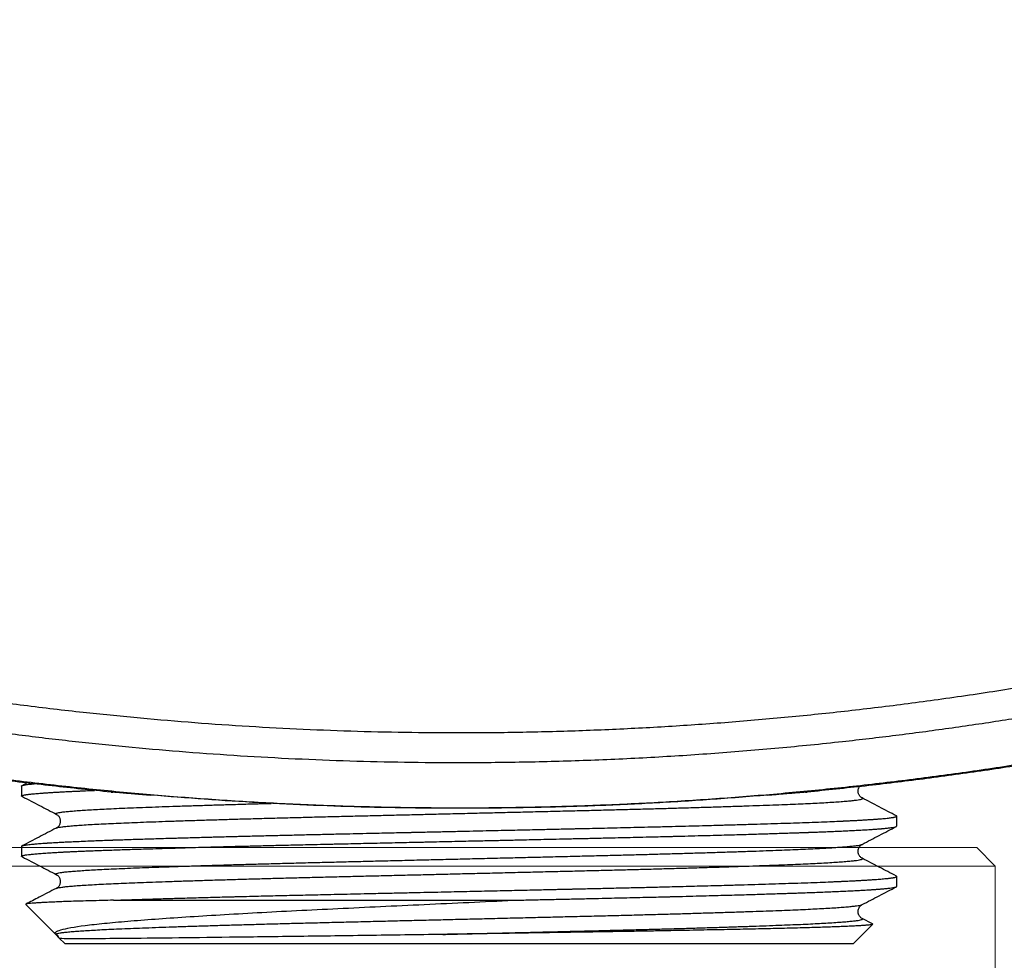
# Model space of a CAD drawing. Header units: millimetres. Extents: x -848 to 77789, y -17557 to 12238.
# Tile 13 of 79: x 71341 to 71474, y -12525 to -12398. Entities that reach past the tile are written whole.
import ezdxf
from ezdxf import colors
from ezdxf.entities.mleader import LeaderData, LeaderLine
from ezdxf.math import Vec2, Vec3

# ---------------------------------------------------------------- set-up
doc = ezdxf.new("R2010")
doc.units = ezdxf.units.MM
doc.layers.add('RR_IWK_opisy_piony', color=7, linetype='Continuous', lineweight=13)
doc.styles.add('Garamond', font='GARA.TTF')

# ---------------------------------------------------------------- blocks, each defined once
blk = doc.blocks.new('A$C661458EC')
at = {"color": 7, "linetype": 'Continuous', "lineweight": 25}
for p, q in [((-1.3636, -10.4995), (-1.3636, -10.5294)), ((-1.3465, -10.49), (-1.3625, -10.4984)), ((-1.0948, -10.5168), (-1.0948, -10.5177)), ((-1.0928, -10.5169), (-1.0948, -10.5168)), ((-0.9753, -10.526), (-0.9753, -10.5267)), ((0.9959, -10.5168), (0.9975, -10.5168)), ((0.9975, -10.5177), (0.9975, -10.5168)), ((1.1623, -10.5354), (1.1623, -10.5354)), ((1.2664, -10.6199), (1.2664, -10.59)), ((-1.2596, -10.6259), (-1.258, -10.6253)), ((-1.3636, -10.6805), (-1.3636, -10.7104)), ((1.1623, -10.6746), (1.1624, -10.6745)), ((1.1623, -10.7164), (1.1623, -10.7164)), ((1.2664, -10.8009), (1.2664, -10.771)), ((-1.2596, -10.8069), (-1.258, -10.8063)), ((-1.351, -10.8552), (-1.2617, -10.9445)), ((-1.0871, -10.8425), (0.1147, -10.8425)), ((1.1623, -10.8556), (1.1624, -10.8555)), ((1.1364, -10.9725), (1.1943, -10.9146)), ((1.1623, -10.8974), (1.1623, -10.8974)), ((1.1939, -10.9137), (1.1626, -10.8974)), ((-1.2617, -10.9445), (-1.2611, -10.9448)), ((-1.2502, -10.956), (-1.2617, -10.9445)), ((-1.2502, -10.956), (-1.2336, -10.9725)), ((-1.2336, -10.9725), (1.1364, -10.9725))]:
    blk.add_line(p, q, dxfattribs=at)
blk.add_arc((-1.2726, -10.967), 0.025, 26.0734, 62.5, dxfattribs=at)
for points, knots in [([(-2.6203, -10.0209), (-2.5607, -10.0354), (-2.4416, -10.0642), (-2.2625, -10.1037), (-2.0834, -10.1403), (-1.9045, -10.1738), (-1.7256, -10.2042), (-1.5468, -10.2315), (-1.368, -10.2557), (-1.1946, -10.2763), (-1.0264, -10.2934), (-0.8635, -10.3075), (-0.7004, -10.319), (-0.5374, -10.328), (-0.3744, -10.3344), (-0.2114, -10.3382), (-0.0429, -10.3395), (0.1313, -10.338), (0.3111, -10.3333), (0.4909, -10.3255), (0.6708, -10.3146), (0.8507, -10.3006), (1.0307, -10.2834), (1.2107, -10.2632), (1.3936, -10.2394), (1.5794, -10.212), (1.7681, -10.1807), (1.9569, -10.146), (2.1457, -10.1079), (2.3346, -10.0665), (2.4602, -10.0362), (2.5231, -10.0209)], [0, 0, 0, 0, 0.035448, 0.070751, 0.105918, 0.140959, 0.175883, 0.210699, 0.245419, 0.280051, 0.311518, 0.343026, 0.374488, 0.405912, 0.437304, 0.468673, 0.500027, 0.534619, 0.569231, 0.603871, 0.638552, 0.673282, 0.708073, 0.742934, 0.777877, 0.814581, 0.851396, 0.888335, 0.925407, 0.962625, 1, 1, 1, 1]), ([(2.5461, -10.1093), (2.4928, -10.1223), (2.3863, -10.1481), (2.2258, -10.1839), (2.065, -10.2175), (1.9037, -10.2487), (1.7431, -10.2773), (1.583, -10.3034), (1.4234, -10.327), (1.2635, -10.3482), (1.093, -10.3682), (0.9118, -10.3864), (0.7199, -10.4022), (0.5279, -10.4146), (0.3357, -10.4234), (0.1436, -10.4286), (-0.0392, -10.4303), (-0.2128, -10.429), (-0.3771, -10.4251), (-0.5413, -10.4187), (-0.7056, -10.4097), (-0.8687, -10.3982), (-1.0308, -10.3842), (-1.1916, -10.368), (-1.3521, -10.3493), (-1.5224, -10.3268), (-1.7023, -10.3001), (-1.8917, -10.2686), (-2.0805, -10.2338), (-2.2687, -10.1956), (-2.4565, -10.1545), (-2.5811, -10.1244), (-2.6434, -10.1093)], [0, 0, 0, 0, 0.031391, 0.062756, 0.094099, 0.125427, 0.156746, 0.187505, 0.218267, 0.249041, 0.279832, 0.316527, 0.353263, 0.389989, 0.426674, 0.463331, 0.499973, 0.531312, 0.562657, 0.594014, 0.62539, 0.656787, 0.687633, 0.718477, 0.749305, 0.780107, 0.81675, 0.853377, 0.890002, 0.926639, 0.963301, 1, 1, 1, 1]), ([(-1.0948, -10.5177), (-1.1539, -10.5117), (-1.2721, -10.4997), (-1.4493, -10.478), (-1.6265, -10.4536), (-1.8037, -10.4263), (-1.9799, -10.3962), (-2.1551, -10.3635), (-2.3292, -10.3281), (-2.5034, -10.2902), (-2.6192, -10.2626), (-2.6773, -10.2487)], [0, 0, 0, 0, 0.110862, 0.221946, 0.333279, 0.44489, 0.556809, 0.667055, 0.777652, 0.888625, 1, 1, 1, 1]), ([(2.5794, -10.2462), (2.5179, -10.2608), (2.395, -10.2901), (2.2102, -10.3301), (2.0255, -10.3672), (1.8408, -10.401), (1.6573, -10.4315), (1.4748, -10.4588), (1.2935, -10.4829), (1.1122, -10.5039), (0.9296, -10.522), (0.7459, -10.537), (0.5609, -10.5491), (0.3759, -10.5579), (0.191, -10.5636), (0.006, -10.5661), (-0.1789, -10.5655), (-0.3639, -10.5617), (-0.5489, -10.5547), (-0.7338, -10.5445), (-0.9188, -10.5312), (-1.1038, -10.5147), (-1.2888, -10.4951), (-1.4738, -10.4722), (-1.6537, -10.447), (-1.8285, -10.4195), (-1.9981, -10.3903), (-2.1678, -10.3583), (-2.3375, -10.3237), (-2.5072, -10.2866), (-2.6201, -10.2597), (-2.6766, -10.2462)], [0, 0, 0, 0, 0.035755, 0.071373, 0.106865, 0.142239, 0.177507, 0.21205, 0.246511, 0.280897, 0.315219, 0.350187, 0.385108, 0.419995, 0.454857, 0.489705, 0.52455, 0.559402, 0.594273, 0.629173, 0.664112, 0.699101, 0.73415, 0.769271, 0.804473, 0.836822, 0.869256, 0.901784, 0.934411, 0.967148, 1, 1, 1, 1]), ([(2.58, -10.2487), (2.5209, -10.2628), (2.403, -10.2909), (2.2256, -10.3295), (2.0483, -10.3654), (1.871, -10.3983), (1.6948, -10.4282), (1.5197, -10.455), (1.3457, -10.4788), (1.1717, -10.5), (1.0555, -10.5118), (0.9975, -10.5177)], [0, 0, 0, 0, 0.113398, 0.226379, 0.33897, 0.4512, 0.563095, 0.672695, 0.782028, 0.89112, 1, 1, 1, 1]), ([(-1.3636, -10.4995), (-1.3636, -10.4995), (-1.3636, -10.4994), (-1.3636, -10.4993), (-1.3635, -10.4992), (-1.3633, -10.4988), (-1.3625, -10.4983), (-1.3607, -10.4976), (-1.3579, -10.4969), (-1.3539, -10.4961), (-1.3488, -10.4952), (-1.3421, -10.4943), (-1.3344, -10.4935), (-1.3282, -10.4929), (-1.3253, -10.4926)], [0, 0, 0, 0, 0.0104775, 0.0333223, 0.0569723, 0.0814275, 0.1753389, 0.2795201, 0.393971, 0.504838, 0.6238919, 0.7511325, 0.8865597, 1, 1, 1, 1]), ([(1.1626, -10.5354), (1.1613, -10.5346), (1.1589, -10.5331), (1.1559, -10.5301), (1.1535, -10.5266), (1.1519, -10.5232), (1.151, -10.5203), (1.1504, -10.5169), (1.1503, -10.5136), (1.1508, -10.5095), (1.152, -10.5051), (1.1536, -10.5025), (1.1544, -10.5013)], [0, 0, 0, 0, 0.153265, 0.295044, 0.411672, 0.502923, 0.568729, 0.617877, 0.685156, 0.7744, 0.885406, 1, 1, 1, 1]), ([(-1.3607, -10.5313), (-1.3608, -10.5313), (-1.3618, -10.531), (-1.3628, -10.5305), (-1.3635, -10.5299), (-1.3637, -10.5294), (-1.3635, -10.529), (-1.3629, -10.5285), (-1.3618, -10.5279), (-1.3602, -10.5274), (-1.3579, -10.5268), (-1.355, -10.5262), (-1.3525, -10.5257), (-1.351, -10.5255), (-1.3505, -10.5254), (-1.35, -10.5253), (-1.3495, -10.5253), (-1.349, -10.5252), (-1.3479, -10.525), (-1.3462, -10.5248), (-1.3434, -10.5244), (-1.3399, -10.524), (-1.3356, -10.5235), (-1.3304, -10.523), (-1.3243, -10.5224), (-1.3172, -10.5218), (-1.3088, -10.5211), (-1.299, -10.5204), (-1.2896, -10.5197), (-1.2815, -10.5192), (-1.2754, -10.5188), (-1.2694, -10.5184), (-1.2633, -10.5181), (-1.2572, -10.5177), (-1.2511, -10.5174), (-1.2424, -10.5169), (-1.231, -10.5163), (-1.2168, -10.5156), (-1.2057, -10.5151), (-1.1979, -10.5148), (-1.1933, -10.5146), (-1.1888, -10.5144), (-1.1843, -10.5142), (-1.1799, -10.514), (-1.1756, -10.5138), (-1.1644, -10.5133), (-1.1542, -10.5129), (-1.1447, -10.5125), (-1.1442, -10.5125)], [0, 0, 0, 0, 0.005445, 0.04438, 0.080075, 0.100451, 0.127029, 0.154648, 0.183052, 0.212242, 0.245258, 0.279224, 0.3099, 0.313972, 0.318056, 0.322153, 0.326263, 0.330385, 0.334519, 0.350573, 0.369813, 0.392239, 0.417851, 0.44665, 0.476652, 0.509474, 0.545117, 0.583579, 0.624861, 0.647124, 0.66661, 0.685686, 0.704352, 0.722608, 0.740454, 0.757891, 0.796981, 0.833841, 0.868469, 0.879628, 0.890534, 0.901186, 0.911586, 0.921733, 0.931626, 0.941267, 0.9971, 1, 1, 1, 1]), ([(-1.3608, -10.5313), (-1.3437, -10.5402), (-1.3096, -10.558), (-1.2754, -10.5758), (-1.2583, -10.5847)], [0, 0, 0, 0, 0.49984, 1, 1, 1, 1]), ([(-1.0948, -10.5168), (-1.0945, -10.5168), (-1.094, -10.5167), (-1.09, -10.517), (-1.0838, -10.5174), (-1.0751, -10.5181), (-1.0644, -10.519), (-1.0519, -10.5201), (-1.0382, -10.5213), (-1.0236, -10.5225), (-1.0081, -10.5239), (-0.9919, -10.5253), (-0.9809, -10.5262), (-0.9753, -10.5267)], [0, 0, 0, 0, 0.093199, 0.186468, 0.279777, 0.373077, 0.46621, 0.559366, 0.64738, 0.735257, 0.823165, 0.911477, 1, 1, 1, 1]), ([(-1.0948, -10.5177), (-1.0934, -10.5178), (-1.0911, -10.5179), (-1.089, -10.5173), (-1.0881, -10.5171)], [0, 0, 0, 0, 0.622741, 1, 1, 1, 1]), ([(0.8781, -10.5267), (0.8205, -10.5314), (0.7054, -10.5407), (0.5326, -10.5512), (0.3596, -10.5592), (0.1866, -10.5644), (0.0135, -10.5667), (-0.1564, -10.5663), (-0.323, -10.5634), (-0.4863, -10.558), (-0.6495, -10.5501), (-0.8125, -10.5399), (-0.9211, -10.5311), (-0.9753, -10.5267)], [0, 0, 0, 0, 0.093364, 0.186675, 0.279956, 0.37323, 0.466517, 0.559838, 0.647859, 0.735899, 0.823944, 0.911982, 1, 1, 1, 1]), ([(0.8781, -10.5267), (0.8839, -10.5262), (0.8956, -10.5252), (0.9127, -10.5237), (0.929, -10.5223), (0.9443, -10.521), (0.9582, -10.5198), (0.9701, -10.5188), (0.9799, -10.518), (0.9877, -10.5174), (0.9933, -10.517), (0.9968, -10.5167), (0.9973, -10.5168), (0.9975, -10.5168)], [0, 0, 0, 0, 0.093382, 0.186796, 0.280229, 0.373624, 0.466796, 0.559955, 0.647918, 0.735694, 0.823454, 0.911594, 1, 1, 1, 1]), ([(0.9909, -10.5171), (0.9917, -10.5173), (0.9939, -10.5179), (0.9961, -10.5178), (0.9975, -10.5177)], [0, 0, 0, 0, 0.376105, 1, 1, 1, 1]), ([(-1.258, -10.5847), (-1.2585, -10.5846), (-1.2608, -10.5839), (-1.2615, -10.5828), (-1.2601, -10.5814), (-1.2555, -10.58), (-1.2478, -10.5785), (-1.237, -10.577), (-1.2231, -10.5756), (-1.2064, -10.5741), (-1.1873, -10.5727), (-1.1659, -10.5713), (-1.142, -10.5699), (-1.1156, -10.5685), (-1.0864, -10.5671), (-1.0542, -10.5657), (-1.019, -10.5643), (-0.9813, -10.5629), (-0.9411, -10.5614), (-0.8984, -10.56), (-0.8541, -10.5585), (-0.8087, -10.5571), (-0.7624, -10.5557), (-0.7144, -10.5543), (-0.6649, -10.5529), (-0.6311, -10.5519), (-0.6135, -10.5515), (-0.6133, -10.5515)], [0, 0, 0, 0, 0.013508, 0.058293, 0.10162, 0.145237, 0.189091, 0.233127, 0.27729, 0.321522, 0.363239, 0.404918, 0.446512, 0.487972, 0.529252, 0.572787, 0.616047, 0.659467, 0.703162, 0.747077, 0.791158, 0.832821, 0.874533, 0.916247, 0.957913, 0.999483, 1, 1, 1, 1]), ([(-1.258, -10.6253), (-1.2577, -10.6251), (-1.2564, -10.6245), (-1.2513, -10.6235), (-1.2426, -10.6221), (-1.2307, -10.6207), (-1.2157, -10.6192), (-1.1973, -10.6177), (-1.1759, -10.6162), (-1.1516, -10.6148), (-1.1246, -10.6133), (-1.0955, -10.6119), (-1.0646, -10.6105), (-1.0322, -10.6092), (-0.9976, -10.6078), (-0.9608, -10.6065), (-0.9209, -10.6051), (-0.8779, -10.6036), (-0.8318, -10.6022), (-0.7835, -10.6007), (-0.7334, -10.5992), (-0.6814, -10.5977), (-0.629, -10.5962), (-0.5764, -10.5948), (-0.5238, -10.5935), (-0.4704, -10.5921), (-0.4163, -10.5908), (-0.3627, -10.5895), (-0.3096, -10.5882), (-0.2571, -10.5869), (-0.204, -10.5857), (-0.1507, -10.5844), (-0.0954, -10.583), (-0.0384, -10.5817), (0.0214, -10.5802), (0.0819, -10.5788), (0.143, -10.5773), (0.2033, -10.5758), (0.2627, -10.5744), (0.321, -10.573), (0.3773, -10.5716), (0.4316, -10.5702), (0.4841, -10.5689), (0.5356, -10.5675), (0.5859, -10.5661), (0.6359, -10.5647), (0.6851, -10.5632), (0.7334, -10.5617), (0.7796, -10.5602), (0.8234, -10.5587), (0.8649, -10.5573), (0.9031, -10.5559), (0.9382, -10.5545), (0.9704, -10.5532), (1.0004, -10.5519), (1.0283, -10.5505), (1.0542, -10.5491), (1.0781, -10.5476), (1.0995, -10.5461), (1.118, -10.5446), (1.1334, -10.5431), (1.1457, -10.5417), (1.1547, -10.5402), (1.1607, -10.5388), (1.1637, -10.5375), (1.1643, -10.5364), (1.1628, -10.5357), (1.1623, -10.5354)], [0, 0, 0, 0, 0.004514, 0.019783, 0.035119, 0.050506, 0.066861, 0.083231, 0.099597, 0.115935, 0.132226, 0.148448, 0.163663, 0.178782, 0.193888, 0.20909, 0.224374, 0.240653, 0.256985, 0.273347, 0.289718, 0.306077, 0.322404, 0.337748, 0.353027, 0.368224, 0.383324, 0.39845, 0.412533, 0.426684, 0.440889, 0.455135, 0.469235, 0.484797, 0.500356, 0.516699, 0.532998, 0.549231, 0.565378, 0.58142, 0.597442, 0.612647, 0.627933, 0.643283, 0.658679, 0.674104, 0.690475, 0.706838, 0.72317, 0.739451, 0.75566, 0.771777, 0.786875, 0.802004, 0.817227, 0.832527, 0.847888, 0.864225, 0.88059, 0.896961, 0.913317, 0.929636, 0.945897, 0.961158, 0.976333, 0.991421, 1, 1, 1, 1]), ([(1.2653, -10.5889), (1.2481, -10.58), (1.2139, -10.5621), (1.1797, -10.5443), (1.1626, -10.5354)], [0, 0, 0, 0, 0.500579, 1, 1, 1, 1]), ([(-1.3636, -10.6805), (-1.3636, -10.6805), (-1.3636, -10.6804), (-1.3635, -10.6802), (-1.3631, -10.6797), (-1.3617, -10.679), (-1.3594, -10.6782), (-1.356, -10.6775), (-1.3516, -10.6767), (-1.3457, -10.6758), (-1.3381, -10.6749), (-1.3287, -10.6739), (-1.3188, -10.673), (-1.3091, -10.6722), (-1.3023, -10.6717), (-1.2972, -10.6713), (-1.2941, -10.6711), (-1.2911, -10.6709), (-1.2884, -10.6707), (-1.2839, -10.6704), (-1.2772, -10.67), (-1.2667, -10.6694), (-1.2545, -10.6687), (-1.2403, -10.6679), (-1.2232, -10.6671), (-1.2026, -10.6661), (-1.1779, -10.665), (-1.1536, -10.664), (-1.1305, -10.6631), (-1.1102, -10.6624), (-1.0953, -10.6618), (-1.0868, -10.6615), (-1.0841, -10.6614), (-1.0814, -10.6613), (-1.0787, -10.6613), (-1.0759, -10.6612), (-1.068, -10.6609), (-1.0542, -10.6604), (-1.0338, -10.6597), (-1.0112, -10.659), (-0.9864, -10.6582), (-0.9592, -10.6574), (-0.9296, -10.6565), (-0.9032, -10.6557), (-0.8807, -10.6551), (-0.8614, -10.6545), (-0.8404, -10.6539), (-0.8184, -10.6533), (-0.7977, -10.6527), (-0.7783, -10.6522), (-0.7587, -10.6517), (-0.7393, -10.6512), (-0.7206, -10.6507), (-0.7059, -10.6503), (-0.6949, -10.65), (-0.6886, -10.6499), (-0.685, -10.6498), (-0.6834, -10.6498), (-0.682, -10.6497), (-0.6805, -10.6497), (-0.6792, -10.6496), (-0.6779, -10.6496), (-0.6616, -10.6492), (-0.6297, -10.6484), (-0.5813, -10.6473), (-0.5404, -10.6463), (-0.5077, -10.6455), (-0.4836, -10.645), (-0.4595, -10.6444), (-0.4364, -10.6439), (-0.4091, -10.6433), (-0.3766, -10.6426), (-0.3372, -10.6417), (-0.3003, -10.6409), (-0.2666, -10.6401), (-0.2378, -10.6395), (-0.2174, -10.6391), (-0.2059, -10.6388), (-0.2022, -10.6387), (-0.1986, -10.6386), (-0.1949, -10.6386), (-0.1912, -10.6385), (-0.1726, -10.6381), (-0.1397, -10.6373), (-0.0933, -10.6363), (-0.0492, -10.6353), (-0.0074, -10.6344), (0.0318, -10.6335), (0.0684, -10.6327), (0.1024, -10.632), (0.1341, -10.6313), (0.1646, -10.6306), (0.1938, -10.6299), (0.2213, -10.6293), (0.2459, -10.6288), (0.2661, -10.6283), (0.2822, -10.6279), (0.2949, -10.6276), (0.3069, -10.6274), (0.3151, -10.6272), (0.32, -10.6271), (0.3214, -10.6271), (0.3227, -10.627), (0.3239, -10.627), (0.3251, -10.627), (0.3375, -10.6267), (0.3618, -10.6261), (0.3984, -10.6253), (0.437, -10.6244), (0.4774, -10.6235), (0.5194, -10.6225), (0.5611, -10.6214), (0.6022, -10.6204), (0.6425, -10.6194), (0.6786, -10.6184), (0.7105, -10.6176), (0.7311, -10.617), (0.745, -10.6166), (0.7522, -10.6164), (0.7595, -10.6162), (0.7668, -10.616), (0.774, -10.6158), (0.7938, -10.6152), (0.8256, -10.6143), (0.8679, -10.613), (0.9085, -10.6118), (0.9472, -10.6105), (0.9852, -10.6092), (1.0222, -10.6079), (1.0565, -10.6066), (1.0816, -10.6055), (1.0954, -10.6049), (1.1003, -10.6047), (1.1016, -10.6047), (1.1029, -10.6046), (1.1043, -10.6046), (1.1056, -10.6045), (1.1069, -10.6044), (1.1088, -10.6044), (1.1116, -10.6042), (1.1157, -10.604), (1.1214, -10.6038), (1.1285, -10.6034), (1.1372, -10.603), (1.147, -10.6025), (1.1577, -10.6019), (1.1694, -10.6012), (1.1787, -10.6006), (1.1858, -10.6002), (1.1905, -10.5999), (1.1953, -10.5996), (1.2, -10.5992), (1.2047, -10.5989), (1.2088, -10.5986), (1.2143, -10.5982), (1.2207, -10.5976), (1.2292, -10.5969), (1.2374, -10.5961), (1.2448, -10.5952), (1.2495, -10.5946), (1.2523, -10.5942), (1.2536, -10.594), (1.2549, -10.5938), (1.2561, -10.5936), (1.2571, -10.5934), (1.2581, -10.5932), (1.259, -10.593), (1.2612, -10.5926), (1.264, -10.5918), (1.2661, -10.5908), (1.2668, -10.5898), (1.2655, -10.5892), (1.2649, -10.5889)], [0, 0, 0, 0, 0.000633, 0.002788, 0.009704, 0.017376, 0.025802, 0.033965, 0.042729, 0.052095, 0.062063, 0.072633, 0.083805, 0.090782, 0.097975, 0.10028, 0.102606, 0.104954, 0.107012, 0.108362, 0.114533, 0.120935, 0.128857, 0.137106, 0.145683, 0.157072, 0.168991, 0.18144, 0.189947, 0.198685, 0.206566, 0.207611, 0.208659, 0.209711, 0.210765, 0.211823, 0.212883, 0.219836, 0.22733, 0.235366, 0.243945, 0.253065, 0.262727, 0.272932, 0.278238, 0.283679, 0.290673, 0.297205, 0.303274, 0.308881, 0.314025, 0.32005, 0.325285, 0.32973, 0.332231, 0.334388, 0.334825, 0.335245, 0.335647, 0.336032, 0.3364, 0.33675, 0.337083, 0.349731, 0.362491, 0.375365, 0.381473, 0.387607, 0.393766, 0.39972, 0.404972, 0.414148, 0.42385, 0.43408, 0.44112, 0.44839, 0.454977, 0.455853, 0.456732, 0.457614, 0.458499, 0.459387, 0.460278, 0.471935, 0.483034, 0.493573, 0.503555, 0.512977, 0.521688, 0.529859, 0.537492, 0.544586, 0.551993, 0.558704, 0.564719, 0.570038, 0.573556, 0.576686, 0.579428, 0.582453, 0.582799, 0.583134, 0.583457, 0.583768, 0.584068, 0.584356, 0.593025, 0.602287, 0.612142, 0.62259, 0.63363, 0.645264, 0.655992, 0.667179, 0.678825, 0.686764, 0.694902, 0.697067, 0.699245, 0.701437, 0.703643, 0.705862, 0.708095, 0.721901, 0.735706, 0.749511, 0.763317, 0.777122, 0.792307, 0.807493, 0.820856, 0.826737, 0.827397, 0.828057, 0.828717, 0.829377, 0.830037, 0.830697, 0.831357, 0.832805, 0.834932, 0.837739, 0.841602, 0.846283, 0.851783, 0.858102, 0.865239, 0.873194, 0.876407, 0.879737, 0.883183, 0.886745, 0.890424, 0.894035, 0.896758, 0.904031, 0.910986, 0.920919, 0.930122, 0.938597, 0.940955, 0.94325, 0.945482, 0.94765, 0.949755, 0.951797, 0.953775, 0.95569, 0.967127, 0.978563, 0.989999, 1, 1, 1, 1]), ([(-1.2583, -10.5847), (-1.2571, -10.5855), (-1.2545, -10.5872), (-1.2516, -10.5905), (-1.2495, -10.5942), (-1.2482, -10.5982), (-1.2476, -10.6021), (-1.2476, -10.6044), (-1.2476, -10.6055)], [0, 0, 0, 0, 0.1064549, 0.2328534, 0.3859134, 0.5658426, 0.7728289, 1, 1, 1, 1]), ([(-1.3607, -10.7123), (-1.3612, -10.7121), (-1.3623, -10.7117), (-1.3632, -10.7112), (-1.3637, -10.7106), (-1.3636, -10.7101), (-1.363, -10.7095), (-1.3615, -10.7088), (-1.3592, -10.7081), (-1.3559, -10.7073), (-1.3508, -10.7064), (-1.3429, -10.7053), (-1.3312, -10.704), (-1.317, -10.7027), (-1.3002, -10.7014), (-1.2835, -10.7003), (-1.2678, -10.6993), (-1.2573, -10.6987), (-1.2499, -10.6983), (-1.2461, -10.6981), (-1.2421, -10.6979), (-1.2382, -10.6977), (-1.2342, -10.6975), (-1.2278, -10.6972), (-1.2182, -10.6967), (-1.2045, -10.696), (-1.1898, -10.6954), (-1.1739, -10.6947), (-1.1571, -10.694), (-1.1385, -10.6933), (-1.1189, -10.6926), (-1.0971, -10.6918), (-1.0739, -10.691), (-1.0496, -10.6901), (-1.0243, -10.6893), (-0.9949, -10.6884), (-0.9604, -10.6873), (-0.9221, -10.6862), (-0.8825, -10.685), (-0.8432, -10.6839), (-0.8045, -10.6828), (-0.7759, -10.6821), (-0.7564, -10.6815), (-0.7463, -10.6813), (-0.7361, -10.681), (-0.7263, -10.6807), (-0.7183, -10.6805), (-0.7092, -10.6803), (-0.6974, -10.68), (-0.6804, -10.6796), (-0.6602, -10.6791), (-0.6386, -10.6785), (-0.6161, -10.678), (-0.5929, -10.6774), (-0.5675, -10.6768), (-0.5398, -10.6762), (-0.5088, -10.6755), (-0.4741, -10.6747), (-0.4467, -10.6741), (-0.4285, -10.6736), (-0.4205, -10.6735), (-0.4124, -10.6733), (-0.4042, -10.6731), (-0.3968, -10.6729), (-0.3907, -10.6728), (-0.386, -10.6727), (-0.3732, -10.6724), (-0.3513, -10.6719), (-0.3194, -10.6712), (-0.2853, -10.6705), (-0.2506, -10.6697), (-0.2155, -10.6689), (-0.1898, -10.6683), (-0.1725, -10.6679), (-0.1643, -10.6678), (-0.1559, -10.6676), (-0.1475, -10.6674), (-0.139, -10.6672), (-0.1288, -10.667), (-0.1089, -10.6665), (-0.0803, -10.6659), (-0.0454, -10.6651), (-0.0136, -10.6644), (0.0152, -10.6638), (0.0409, -10.6632), (0.0636, -10.6627), (0.0832, -10.6623), (0.0997, -10.6619), (0.1125, -10.6616), (0.1218, -10.6614), (0.1285, -10.6612), (0.1329, -10.6611), (0.1354, -10.6611), (0.1362, -10.6611), (0.1365, -10.6611), (0.1366, -10.6611), (0.1367, -10.6611), (0.1367, -10.6611), (0.1367, -10.6611), (0.1367, -10.6611), (0.1367, -10.6611), (0.1478, -10.6608), (0.1708, -10.6603), (0.2064, -10.6595), (0.2442, -10.6587), (0.2773, -10.6579), (0.3052, -10.6573), (0.3275, -10.6568), (0.3504, -10.6563), (0.3726, -10.6558), (0.3929, -10.6553), (0.4173, -10.6548), (0.4475, -10.6541), (0.4848, -10.6532), (0.519, -10.6524), (0.5498, -10.6516), (0.5693, -10.6511), (0.5819, -10.6508), (0.5873, -10.6507), (0.5927, -10.6506), (0.5982, -10.6504), (0.6036, -10.6503), (0.6091, -10.6501), (0.6146, -10.65), (0.6317, -10.6496), (0.6594, -10.6488), (0.6966, -10.6478), (0.7312, -10.6469), (0.7633, -10.646), (0.7929, -10.6452), (0.8201, -10.6444), (0.845, -10.6436), (0.8679, -10.6429), (0.8906, -10.6422), (0.9126, -10.6415), (0.9338, -10.6408), (0.9523, -10.6402), (0.9677, -10.6397), (0.9805, -10.6393), (0.9887, -10.639), (0.9937, -10.6388), (0.996, -10.6387), (0.9982, -10.6386), (1.0002, -10.6386), (1.0022, -10.6385), (1.0087, -10.6383), (1.0201, -10.6379), (1.0367, -10.6372), (1.0542, -10.6366), (1.0724, -10.6358), (1.0912, -10.635), (1.1104, -10.6341), (1.1299, -10.6332), (1.1495, -10.6322), (1.1689, -10.6311), (1.1853, -10.6301), (1.1989, -10.6292), (1.2071, -10.6286), (1.2122, -10.6282), (1.2146, -10.628), (1.217, -10.6278), (1.2193, -10.6276), (1.2215, -10.6275), (1.2238, -10.6273), (1.23, -10.6267), (1.2394, -10.6258), (1.2498, -10.6245), (1.2579, -10.6232), (1.2632, -10.622), (1.2661, -10.6209), (1.266, -10.6202), (1.266, -10.6199)], [0, 0, 0, 0, 0.005235, 0.012689, 0.01807, 0.024136, 0.03136, 0.038833, 0.046556, 0.054528, 0.062749, 0.076581, 0.090413, 0.104244, 0.118076, 0.131908, 0.140429, 0.14895, 0.151182, 0.153414, 0.155645, 0.157877, 0.160109, 0.162138, 0.168425, 0.175352, 0.182922, 0.19001, 0.197582, 0.205637, 0.214027, 0.222037, 0.231843, 0.240877, 0.249138, 0.259157, 0.27151, 0.283863, 0.296216, 0.308569, 0.319416, 0.330263, 0.333104, 0.335945, 0.338786, 0.341627, 0.34411, 0.345335, 0.349164, 0.353795, 0.359226, 0.365458, 0.371021, 0.377096, 0.383684, 0.390784, 0.398397, 0.407363, 0.416949, 0.418905, 0.420885, 0.422889, 0.424916, 0.426968, 0.428336, 0.42939, 0.430455, 0.43773, 0.445484, 0.453717, 0.462428, 0.47049, 0.478922, 0.480866, 0.482829, 0.48481, 0.48681, 0.488829, 0.490904, 0.494044, 0.503027, 0.511291, 0.518835, 0.525661, 0.531767, 0.537154, 0.541823, 0.545772, 0.549002, 0.550952, 0.552498, 0.553749, 0.554139, 0.55428, 0.554335, 0.554359, 0.554369, 0.554373, 0.554375, 0.554376, 0.554376, 0.554377, 0.562361, 0.570933, 0.580091, 0.589835, 0.595174, 0.600673, 0.606333, 0.612155, 0.617304, 0.621626, 0.630684, 0.640296, 0.650463, 0.657477, 0.664732, 0.666186, 0.667649, 0.669121, 0.670603, 0.672093, 0.673594, 0.675103, 0.676622, 0.687681, 0.698246, 0.708316, 0.717891, 0.726972, 0.73541, 0.74337, 0.750853, 0.75786, 0.766086, 0.773541, 0.780222, 0.786131, 0.790691, 0.794653, 0.795592, 0.796489, 0.797346, 0.798162, 0.798936, 0.79967, 0.805867, 0.812696, 0.820156, 0.828247, 0.83697, 0.846325, 0.85631, 0.867219, 0.878793, 0.891033, 0.899476, 0.908209, 0.910209, 0.912224, 0.914254, 0.916298, 0.918357, 0.92043, 0.922518, 0.936214, 0.949909, 0.963605, 0.9773, 0.990995, 1, 1, 1, 1]), ([(-1.2476, -10.605), (-1.2476, -10.6061), (-1.2476, -10.608), (-1.2482, -10.612), (-1.2494, -10.6159), (-1.2516, -10.6196), (-1.2539, -10.6224), (-1.257, -10.6244), (-1.2583, -10.6253)], [0, 0, 0, 0, 0.247703, 0.453968, 0.633275, 0.785853, 0.911951, 1, 1, 1, 1]), ([(1.1626, -10.6746), (1.1797, -10.6656), (1.214, -10.6478), (1.2482, -10.63), (1.2653, -10.6211)], [0, 0, 0, 0, 0.500263, 1, 1, 1, 1]), ([(-1.2599, -10.6259), (-1.277, -10.6348), (-1.3112, -10.6526), (-1.3454, -10.6705), (-1.3625, -10.6794)], [0, 0, 0, 0, 0.499705, 1, 1, 1, 1]), ([(-1.258, -10.7657), (-1.2585, -10.7656), (-1.2608, -10.7649), (-1.2615, -10.7638), (-1.2601, -10.7624), (-1.2555, -10.761), (-1.2478, -10.7595), (-1.237, -10.758), (-1.2231, -10.7566), (-1.2064, -10.7551), (-1.1873, -10.7537), (-1.1659, -10.7523), (-1.142, -10.7509), (-1.1156, -10.7495), (-1.0864, -10.7481), (-1.0542, -10.7467), (-1.019, -10.7453), (-0.9813, -10.7439), (-0.9411, -10.7424), (-0.8984, -10.741), (-0.8541, -10.7395), (-0.8087, -10.7381), (-0.7624, -10.7367), (-0.7144, -10.7353), (-0.665, -10.7339), (-0.6132, -10.7325), (-0.5592, -10.731), (-0.5031, -10.7296), (-0.4461, -10.7282), (-0.3883, -10.7268), (-0.3294, -10.7253), (-0.2707, -10.7239), (-0.2123, -10.7225), (-0.1545, -10.7211), (-0.0963, -10.7197), (-0.038, -10.7183), (0.0215, -10.7169), (0.0819, -10.7154), (0.143, -10.7139), (0.2033, -10.7125), (0.2627, -10.711), (0.321, -10.7096), (0.3773, -10.7083), (0.4316, -10.7069), (0.4841, -10.7055), (0.5356, -10.7041), (0.5859, -10.7027), (0.6359, -10.7013), (0.6851, -10.6998), (0.7334, -10.6983), (0.7796, -10.6969), (0.8234, -10.6954), (0.8649, -10.6939), (0.9031, -10.6925), (0.9382, -10.6912), (0.9704, -10.6899), (1.0004, -10.6885), (1.0283, -10.6871), (1.0542, -10.6857), (1.0781, -10.6843), (1.0995, -10.6828), (1.118, -10.6813), (1.1334, -10.6798), (1.1457, -10.6783), (1.1547, -10.6769), (1.1603, -10.6756), (1.1617, -10.6749), (1.1623, -10.6746)], [0, 0, 0, 0, 0.004935, 0.021262, 0.037057, 0.052958, 0.068946, 0.085, 0.1011, 0.117225, 0.132434, 0.147628, 0.162792, 0.177906, 0.192956, 0.208827, 0.224598, 0.240427, 0.256357, 0.272366, 0.288437, 0.303625, 0.318832, 0.334039, 0.349229, 0.364384, 0.3804, 0.396338, 0.412177, 0.427945, 0.443807, 0.459762, 0.474875, 0.490037, 0.505231, 0.520439, 0.535644, 0.551748, 0.567807, 0.583801, 0.599711, 0.615516, 0.631302, 0.646284, 0.661345, 0.676469, 0.691639, 0.706837, 0.722968, 0.739089, 0.755181, 0.771223, 0.787194, 0.803074, 0.81795, 0.832857, 0.847856, 0.862931, 0.878065, 0.894163, 0.910287, 0.926417, 0.942532, 0.958611, 0.974633, 0.98967, 1, 1, 1, 1]), ([(1.1626, -10.7164), (1.1614, -10.7157), (1.159, -10.7142), (1.1559, -10.7111), (1.1535, -10.7076), (1.1519, -10.7043), (1.151, -10.7013), (1.1504, -10.6979), (1.1503, -10.6946), (1.1507, -10.6905), (1.1522, -10.6859), (1.1547, -10.6813), (1.1585, -10.677), (1.1612, -10.6754), (1.1626, -10.6746)], [0, 0, 0, 0, 0.117911, 0.222413, 0.308377, 0.375635, 0.42414, 0.460366, 0.509956, 0.575744, 0.657573, 0.755061, 0.867709, 1, 1, 1, 1]), ([(-1.3608, -10.7123), (-1.3437, -10.7212), (-1.3095, -10.739), (-1.2754, -10.7568), (-1.2583, -10.7657)], [0, 0, 0, 0, 0.500003, 1, 1, 1, 1]), ([(-1.258, -10.8063), (-1.2577, -10.8061), (-1.2564, -10.8055), (-1.2513, -10.8045), (-1.2426, -10.8031), (-1.2307, -10.8017), (-1.2157, -10.8002), (-1.1973, -10.7987), (-1.1759, -10.7972), (-1.1516, -10.7958), (-1.1246, -10.7943), (-1.0955, -10.7929), (-1.0646, -10.7915), (-1.0322, -10.7902), (-0.9976, -10.7888), (-0.9608, -10.7875), (-0.9209, -10.7861), (-0.8779, -10.7846), (-0.8318, -10.7832), (-0.7835, -10.7817), (-0.7334, -10.7802), (-0.6814, -10.7787), (-0.629, -10.7772), (-0.5764, -10.7758), (-0.5238, -10.7745), (-0.4704, -10.7731), (-0.4163, -10.7718), (-0.3627, -10.7705), (-0.3096, -10.7692), (-0.2571, -10.7679), (-0.204, -10.7667), (-0.1507, -10.7654), (-0.0954, -10.764), (-0.0384, -10.7627), (0.0214, -10.7612), (0.0819, -10.7598), (0.143, -10.7583), (0.2033, -10.7568), (0.2627, -10.7554), (0.321, -10.754), (0.3773, -10.7526), (0.4316, -10.7512), (0.4841, -10.7499), (0.5356, -10.7485), (0.5859, -10.7471), (0.6359, -10.7457), (0.6851, -10.7442), (0.7334, -10.7427), (0.7796, -10.7412), (0.8234, -10.7397), (0.8649, -10.7383), (0.9031, -10.7369), (0.9382, -10.7355), (0.9704, -10.7342), (1.0004, -10.7329), (1.0283, -10.7315), (1.0542, -10.7301), (1.0781, -10.7286), (1.0995, -10.7271), (1.118, -10.7256), (1.1334, -10.7241), (1.1457, -10.7227), (1.1547, -10.7212), (1.1607, -10.7198), (1.1637, -10.7185), (1.1643, -10.7174), (1.1628, -10.7167), (1.1623, -10.7164)], [0, 0, 0, 0, 0.004522, 0.019791, 0.035127, 0.050514, 0.066869, 0.08324, 0.099605, 0.115944, 0.132235, 0.148457, 0.163671, 0.178791, 0.193896, 0.209099, 0.224382, 0.240662, 0.256993, 0.273355, 0.289727, 0.306086, 0.322412, 0.337757, 0.353036, 0.368232, 0.383333, 0.398459, 0.412542, 0.426693, 0.440898, 0.455144, 0.469244, 0.484806, 0.500364, 0.516708, 0.533007, 0.54924, 0.565387, 0.581429, 0.59745, 0.612656, 0.627942, 0.643292, 0.658688, 0.674113, 0.690484, 0.706846, 0.723179, 0.73946, 0.755669, 0.771786, 0.786884, 0.802013, 0.817236, 0.832536, 0.847897, 0.864234, 0.880599, 0.89697, 0.913326, 0.929645, 0.945906, 0.961167, 0.976342, 0.99143, 1, 1, 1, 1]), ([(1.2653, -10.7699), (1.2481, -10.761), (1.2139, -10.7431), (1.1797, -10.7253), (1.1626, -10.7164)], [0, 0, 0, 0, 0.500295, 1, 1, 1, 1]), ([(-1.2583, -10.7657), (-1.2571, -10.7665), (-1.2543, -10.7683), (-1.2516, -10.7715), (-1.2495, -10.7752), (-1.2482, -10.7792), (-1.2476, -10.7832), (-1.2476, -10.7854), (-1.2476, -10.7865)], [0, 0, 0, 0, 0.100099, 0.226394, 0.379329, 0.559113, 0.765932, 1, 1, 1, 1]), ([(-1.0871, -10.8425), (-1.0853, -10.8425), (-1.0811, -10.8423), (-1.0737, -10.8421), (-1.0642, -10.8417), (-1.0527, -10.8414), (-1.0392, -10.8409), (-1.0237, -10.8404), (-1.0058, -10.8398), (-0.9856, -10.8392), (-0.9628, -10.8385), (-0.9372, -10.8377), (-0.9113, -10.8369), (-0.8853, -10.8362), (-0.8596, -10.8354), (-0.832, -10.8347), (-0.8038, -10.8339), (-0.7749, -10.8331), (-0.7538, -10.8326), (-0.74, -10.8322), (-0.734, -10.832), (-0.7279, -10.8319), (-0.7218, -10.8317), (-0.7156, -10.8316), (-0.7093, -10.8314), (-0.703, -10.8313), (-0.6869, -10.8308), (-0.6613, -10.8302), (-0.6263, -10.8293), (-0.5921, -10.8285), (-0.5589, -10.8277), (-0.5267, -10.827), (-0.4957, -10.8263), (-0.4649, -10.8256), (-0.4316, -10.8248), (-0.3948, -10.824), (-0.3547, -10.8231), (-0.3086, -10.8221), (-0.2671, -10.8212), (-0.2384, -10.8205), (-0.2279, -10.8203), (-0.2249, -10.8202), (-0.222, -10.8202), (-0.2191, -10.8201), (-0.2161, -10.82), (-0.2131, -10.82), (-0.1964, -10.8196), (-0.1664, -10.8189), (-0.1238, -10.818), (-0.0831, -10.8171), (-0.0444, -10.8162), (-0.0077, -10.8154), (0.0289, -10.8146), (0.065, -10.8138), (0.1003, -10.813), (0.1328, -10.8123), (0.1617, -10.8116), (0.1871, -10.8111), (0.2092, -10.8106), (0.2291, -10.8101), (0.2465, -10.8097), (0.2611, -10.8094), (0.2729, -10.8091), (0.2823, -10.8089), (0.2898, -10.8088), (0.2956, -10.8086), (0.2997, -10.8085), (0.3024, -10.8085), (0.3038, -10.8084), (0.3043, -10.8084), (0.3045, -10.8084), (0.3046, -10.8084), (0.3047, -10.8084), (0.3047, -10.8084), (0.3047, -10.8084), (0.3047, -10.8084), (0.3223, -10.808), (0.3576, -10.8072), (0.4102, -10.806), (0.4627, -10.8048), (0.5149, -10.8036), (0.5607, -10.8024), (0.6002, -10.8015), (0.6336, -10.8006), (0.6667, -10.7997), (0.6994, -10.7989), (0.7317, -10.798), (0.7682, -10.797), (0.8083, -10.7958), (0.8513, -10.7945), (0.8926, -10.7933), (0.9321, -10.792), (0.9709, -10.7907), (1.0088, -10.7894), (1.0439, -10.7881), (1.0698, -10.787), (1.0841, -10.7864), (1.0893, -10.7862), (1.0909, -10.7861), (1.0925, -10.7861), (1.0941, -10.786), (1.0957, -10.7859), (1.098, -10.7858), (1.1014, -10.7857), (1.1063, -10.7855), (1.1126, -10.7852), (1.1203, -10.7848), (1.1293, -10.7844), (1.1394, -10.7839), (1.1504, -10.7833), (1.1622, -10.7826), (1.1719, -10.7821), (1.1795, -10.7816), (1.1851, -10.7812), (1.1907, -10.7809), (1.1963, -10.7805), (1.2014, -10.7801), (1.2078, -10.7797), (1.215, -10.7791), (1.2233, -10.7784), (1.2307, -10.7777), (1.2374, -10.7771), (1.2429, -10.7765), (1.2474, -10.7759), (1.251, -10.7754), (1.2532, -10.7751), (1.2545, -10.7749), (1.2551, -10.7748), (1.2557, -10.7747), (1.2563, -10.7746), (1.2569, -10.7745), (1.2595, -10.774), (1.2633, -10.7731), (1.2661, -10.7719), (1.2668, -10.7708), (1.2655, -10.7701), (1.265, -10.7699)], [0, 0, 0, 0, 0.002636, 0.006225, 0.010768, 0.016265, 0.022439, 0.029493, 0.037425, 0.046236, 0.055926, 0.066495, 0.077943, 0.087357, 0.097292, 0.107748, 0.118725, 0.128816, 0.139311, 0.14142, 0.143545, 0.145685, 0.14784, 0.150011, 0.152198, 0.154401, 0.156619, 0.168935, 0.180786, 0.192172, 0.203092, 0.213548, 0.223538, 0.233063, 0.243039, 0.25518, 0.267663, 0.280488, 0.297938, 0.305806, 0.306696, 0.307588, 0.308481, 0.309376, 0.310272, 0.31117, 0.312069, 0.325554, 0.338434, 0.350711, 0.362383, 0.37345, 0.383914, 0.395469, 0.406186, 0.416062, 0.4251, 0.432587, 0.43938, 0.44548, 0.450886, 0.455597, 0.458994, 0.461909, 0.464341, 0.466013, 0.467344, 0.468234, 0.468542, 0.468662, 0.468711, 0.468733, 0.468742, 0.468746, 0.468748, 0.468748, 0.468749, 0.485301, 0.502085, 0.519101, 0.53635, 0.55383, 0.565402, 0.577074, 0.588845, 0.600715, 0.612685, 0.624755, 0.642182, 0.659608, 0.677035, 0.694462, 0.711889, 0.731058, 0.750227, 0.767095, 0.774518, 0.77549, 0.776462, 0.777434, 0.778406, 0.779379, 0.780351, 0.782648, 0.785716, 0.789555, 0.794656, 0.800686, 0.807645, 0.815532, 0.824349, 0.834093, 0.838675, 0.843437, 0.848379, 0.853501, 0.858801, 0.862973, 0.872471, 0.881496, 0.891177, 0.900248, 0.908708, 0.916557, 0.922959, 0.928889, 0.930364, 0.931806, 0.933216, 0.934593, 0.935939, 0.937251, 0.954583, 0.971915, 0.989247, 1, 1, 1, 1]), ([(-1.2476, -10.786), (-1.2476, -10.7871), (-1.2477, -10.7891), (-1.2482, -10.793), (-1.2495, -10.7969), (-1.2516, -10.8005), (-1.2541, -10.8036), (-1.257, -10.8054), (-1.2583, -10.8063)], [0, 0, 0, 0, 0.240863, 0.447374, 0.626897, 0.779659, 0.905909, 1, 1, 1, 1]), ([(-1.2599, -10.8069), (-1.277, -10.8158), (-1.3072, -10.8316), (-1.3374, -10.8473), (-1.3505, -10.8542)], [0, 0, 0, 0, 0.565957, 1, 1, 1, 1]), ([(0.1147, -10.8425), (0.1314, -10.8422), (0.1644, -10.8414), (0.213, -10.8404), (0.2602, -10.8393), (0.3058, -10.8383), (0.3493, -10.8373), (0.3896, -10.8364), (0.4277, -10.8355), (0.4654, -10.8347), (0.4998, -10.8338), (0.5306, -10.8331), (0.5566, -10.8325), (0.5746, -10.832), (0.5848, -10.8318), (0.588, -10.8317), (0.5912, -10.8316), (0.5944, -10.8315), (0.5977, -10.8314), (0.6144, -10.831), (0.6435, -10.8303), (0.6835, -10.8292), (0.7206, -10.8282), (0.7548, -10.8273), (0.786, -10.8264), (0.8145, -10.8256), (0.8403, -10.8248), (0.8637, -10.8241), (0.8857, -10.8234), (0.9063, -10.8227), (0.9251, -10.8221), (0.9415, -10.8216), (0.9546, -10.8211), (0.9649, -10.8208), (0.9727, -10.8205), (0.9798, -10.8203), (0.9846, -10.8201), (0.9875, -10.82), (0.9882, -10.82), (0.9889, -10.82), (0.9896, -10.8199), (0.9902, -10.8199), (0.9987, -10.8196), (1.0151, -10.819), (1.0388, -10.8181), (1.0625, -10.8172), (1.0859, -10.8162), (1.1088, -10.8152), (1.1302, -10.8142), (1.1499, -10.8132), (1.168, -10.8122), (1.181, -10.8114), (1.1896, -10.8108), (1.1943, -10.8105), (1.199, -10.8102), (1.2035, -10.8099), (1.2079, -10.8095), (1.2122, -10.8092), (1.2163, -10.8089), (1.2241, -10.8082), (1.2346, -10.8073), (1.2461, -10.806), (1.2551, -10.8047), (1.2615, -10.8035), (1.2656, -10.8022), (1.2661, -10.8013), (1.2663, -10.8009)], [0, 0, 0, 0, 0.026582, 0.052568, 0.07796, 0.102756, 0.126957, 0.149531, 0.169773, 0.191139, 0.21363, 0.229091, 0.245042, 0.259484, 0.261403, 0.263329, 0.265262, 0.267201, 0.269146, 0.271098, 0.297473, 0.322534, 0.34628, 0.368711, 0.389828, 0.409288, 0.42748, 0.444404, 0.46006, 0.476311, 0.490925, 0.503901, 0.515239, 0.522637, 0.529123, 0.534695, 0.540652, 0.541314, 0.541949, 0.542557, 0.543138, 0.543691, 0.544217, 0.564936, 0.58662, 0.60927, 0.632885, 0.657464, 0.683009, 0.706287, 0.730313, 0.755086, 0.762528, 0.770035, 0.777606, 0.785243, 0.792945, 0.800711, 0.808543, 0.816439, 0.846823, 0.877207, 0.907591, 0.937974, 0.968358, 1, 1, 1, 1]), ([(1.1626, -10.8556), (1.1797, -10.8466), (1.2139, -10.8288), (1.2482, -10.811), (1.2653, -10.8021)], [0, 0, 0, 0, 0.499985, 1, 1, 1, 1]), ([(-1.0871, -10.8425), (-1.099, -10.8428), (-1.1227, -10.8434), (-1.1556, -10.8442), (-1.1863, -10.8451), (-1.2136, -10.8459), (-1.2377, -10.8468), (-1.2589, -10.8476), (-1.2779, -10.8484), (-1.2949, -10.8492), (-1.3097, -10.85), (-1.3222, -10.8508), (-1.3326, -10.8516), (-1.3408, -10.8524), (-1.3468, -10.8532), (-1.3503, -10.854), (-1.3517, -10.8546), (-1.351, -10.8549), (-1.3509, -10.855)], [0, 0, 0, 0, 0.069675, 0.13935, 0.209622, 0.279894, 0.342591, 0.405288, 0.468421, 0.531553, 0.59444, 0.657382, 0.720324, 0.783211, 0.847925, 0.912699, 0.977472, 1, 1, 1, 1]), ([(-1.2617, -10.9445), (-1.2638, -10.9424), (-1.2635, -10.9402), (-1.258, -10.9358), (-1.2528, -10.9336), (-1.23, -10.9269), (-1.2056, -10.9226), (-1.1553, -10.916), (-1.1362, -10.9139), (-1.0935, -10.9096), (-1.07, -10.9075), (-1.0191, -10.9033), (-0.9916, -10.9012), (-0.9332, -10.8969), (-0.9022, -10.8948), (-0.8368, -10.8905), (-0.8025, -10.8883), (-0.7311, -10.884), (-0.6939, -10.8819), (-0.5788, -10.8755), (-0.4968, -10.8714), (-0.3288, -10.8633), (-0.2423, -10.8592), (-0.1089, -10.853), (-0.0642, -10.8509), (0.0252, -10.8467), (0.0699, -10.8446), (0.1147, -10.8425)], [0, 0, 0, 0, 0.0625, 0.0625, 0.125, 0.125, 0.25, 0.25, 0.3125, 0.3125, 0.375, 0.375, 0.4375, 0.4375, 0.5, 0.5, 0.5625, 0.5625, 0.625, 0.625, 0.75, 0.75, 0.875, 0.875, 0.9375, 0.9375, 1, 1, 1, 1]), ([(-1.2611, -10.9448), (-1.2608, -10.9443), (-1.2602, -10.9434), (-1.2555, -10.942), (-1.2478, -10.9405), (-1.237, -10.939), (-1.2231, -10.9376), (-1.2064, -10.9361), (-1.1873, -10.9347), (-1.1659, -10.9333), (-1.142, -10.9319), (-1.1156, -10.9305), (-1.0864, -10.9291), (-1.0542, -10.9277), (-1.019, -10.9263), (-0.9813, -10.9249), (-0.9411, -10.9234), (-0.8984, -10.922), (-0.8541, -10.9205), (-0.8087, -10.9191), (-0.7624, -10.9177), (-0.7144, -10.9163), (-0.665, -10.9149), (-0.6132, -10.9135), (-0.5592, -10.912), (-0.5031, -10.9106), (-0.4461, -10.9092), (-0.3883, -10.9078), (-0.3294, -10.9063), (-0.2707, -10.9049), (-0.2123, -10.9035), (-0.1545, -10.9021), (-0.0963, -10.9007), (-0.038, -10.8993), (0.0215, -10.8979), (0.0819, -10.8964), (0.143, -10.8949), (0.2033, -10.8935), (0.2627, -10.892), (0.321, -10.8906), (0.3773, -10.8893), (0.4316, -10.8879), (0.4841, -10.8865), (0.5356, -10.8851), (0.5859, -10.8837), (0.6359, -10.8823), (0.6851, -10.8808), (0.7334, -10.8793), (0.7796, -10.8779), (0.8234, -10.8764), (0.8649, -10.8749), (0.9031, -10.8735), (0.9382, -10.8722), (0.9704, -10.8709), (1.0004, -10.8695), (1.0283, -10.8681), (1.0542, -10.8667), (1.0781, -10.8653), (1.0995, -10.8638), (1.118, -10.8623), (1.1334, -10.8608), (1.1457, -10.8593), (1.1547, -10.8579), (1.1603, -10.8566), (1.1617, -10.8559), (1.1623, -10.8556)], [0, 0, 0, 0, 0.016139, 0.032385, 0.04872, 0.065123, 0.081573, 0.098048, 0.113587, 0.129112, 0.144605, 0.160048, 0.175424, 0.19164, 0.207753, 0.223927, 0.240202, 0.25656, 0.272979, 0.288498, 0.304035, 0.319572, 0.335092, 0.350576, 0.36694, 0.383224, 0.399407, 0.415518, 0.431724, 0.448027, 0.463468, 0.478959, 0.494483, 0.510022, 0.525557, 0.54201, 0.558418, 0.57476, 0.591015, 0.607164, 0.623293, 0.6386, 0.653989, 0.669441, 0.684941, 0.700469, 0.71695, 0.733422, 0.749863, 0.766253, 0.782571, 0.798796, 0.813995, 0.829226, 0.844551, 0.859953, 0.875417, 0.891864, 0.908338, 0.924819, 0.941284, 0.957712, 0.974082, 0.989446, 1, 1, 1, 1]), ([(1.1626, -10.8974), (1.1614, -10.8967), (1.1591, -10.8953), (1.1559, -10.8921), (1.1535, -10.8886), (1.1519, -10.8853), (1.151, -10.8823), (1.1504, -10.8789), (1.1503, -10.8756), (1.1507, -10.8715), (1.1521, -10.8669), (1.1547, -10.8623), (1.1584, -10.8581), (1.1612, -10.8564), (1.1626, -10.8556)], [0, 0, 0, 0, 0.122872, 0.227361, 0.313314, 0.380564, 0.429063, 0.465285, 0.514872, 0.580659, 0.662488, 0.759976, 0.872624, 1, 1, 1, 1]), ([(-0.0973, -10.9451), (-0.0777, -10.9446), (-0.0384, -10.9437), (0.0214, -10.9422), (0.0819, -10.9408), (0.143, -10.9393), (0.2033, -10.9378), (0.2627, -10.9364), (0.321, -10.935), (0.3773, -10.9336), (0.4316, -10.9322), (0.4841, -10.9309), (0.5356, -10.9295), (0.5859, -10.9281), (0.6359, -10.9267), (0.6851, -10.9252), (0.7334, -10.9237), (0.7796, -10.9222), (0.8234, -10.9207), (0.8649, -10.9193), (0.9031, -10.9179), (0.9382, -10.9165), (0.9704, -10.9152), (1.0004, -10.9139), (1.0283, -10.9125), (1.0542, -10.9111), (1.0781, -10.9096), (1.0995, -10.9081), (1.118, -10.9066), (1.1334, -10.9051), (1.1457, -10.9037), (1.1547, -10.9022), (1.1607, -10.9008), (1.1637, -10.8995), (1.1643, -10.8984), (1.1628, -10.8977), (1.1623, -10.8974)], [0, 0, 0, 0, 0.02932, 0.058635, 0.089428, 0.120138, 0.150723, 0.181146, 0.211371, 0.241558, 0.270207, 0.299008, 0.327929, 0.356938, 0.386001, 0.416846, 0.447675, 0.478447, 0.509123, 0.539663, 0.570031, 0.598477, 0.626983, 0.655665, 0.684492, 0.713433, 0.744216, 0.77505, 0.805895, 0.836711, 0.867458, 0.898096, 0.926851, 0.955443, 0.983871, 1, 1, 1, 1]), ([(1.1939, -10.9138), (1.194, -10.9138), (1.1948, -10.914), (1.1946, -10.9146), (1.1928, -10.9153), (1.1887, -10.9161), (1.1826, -10.9169), (1.1743, -10.9177), (1.1639, -10.9185), (1.1513, -10.9193), (1.1364, -10.9201), (1.1193, -10.9209), (1.1, -10.9217), (1.0788, -10.9226), (1.0559, -10.9234), (1.0313, -10.9242), (1.0048, -10.9249), (0.9762, -10.9257), (0.9456, -10.9265), (0.9128, -10.9273), (0.8782, -10.9281), (0.8424, -10.9289), (0.8054, -10.9297), (0.7673, -10.9305), (0.7277, -10.9313), (0.6865, -10.9321), (0.6436, -10.9329), (0.599, -10.9338), (0.5532, -10.9346), (0.5069, -10.9354), (0.4603, -10.9362), (0.4133, -10.937), (0.3654, -10.9378), (0.3166, -10.9385), (0.267, -10.9393), (0.2168, -10.9401), (0.166, -10.9409), (0.1145, -10.9417), (0.0621, -10.9426), (0.009, -10.9434), (-0.0442, -10.9442), (-0.0796, -10.9448), (-0.0973, -10.9451)], [0, 0, 0, 0, 0.001984, 0.027316, 0.052824, 0.078331, 0.103621, 0.128933, 0.154245, 0.179535, 0.205559, 0.231608, 0.257656, 0.28368, 0.30897, 0.334282, 0.359594, 0.384884, 0.410912, 0.436964, 0.463016, 0.489044, 0.514242, 0.539462, 0.564682, 0.589881, 0.61582, 0.641783, 0.667746, 0.693685, 0.718656, 0.743627, 0.768771, 0.793916, 0.819278, 0.844664, 0.870049, 0.895412, 0.921546, 0.947706, 0.973866, 1, 1, 1, 1]), ([(-0.0973, -10.9451), (-0.1742, -10.9463), (-0.2504, -10.9474), (-0.3624, -10.949), (-0.3993, -10.9495), (-0.4712, -10.9504), (-0.5417, -10.9514), (-0.6093, -10.9522), (-0.6753, -10.9531), (-0.7077, -10.9535), (-0.8014, -10.9547), (-0.8588, -10.9553), (-0.964, -10.9566), (-1.012, -10.9571), (-1.0954, -10.9579), (-1.131, -10.9582), (-1.1886, -10.9586), (-1.2106, -10.9586), (-1.2407, -10.9581), (-1.2485, -10.9577), (-1.2502, -10.956)], [0, 0, 0, 0, 0.125, 0.125, 0.1875, 0.1875, 0.25, 0.3125, 0.3125, 0.375, 0.375, 0.5, 0.5, 0.625, 0.625, 0.75, 0.75, 0.875, 0.875, 1, 1, 1, 1])]:
    blk.add_open_spline(points, degree=3, knots=knots, dxfattribs=at)
blk = doc.blocks.new('_None')

msp = doc.modelspace()

# ---------------------------------------------------------------- linework, layer by layer
at = {"color": 7, "linetype": 'Continuous', "lineweight": 0}
for p, q in [((71330, -12509.99), (71470, -12509.99)), ((71472.5, -12512.49), (71470, -12509.99)), ((71327.5, -12512.49), (71472.5, -12512.49)), ((71472.5, -12527.49), (71472.5, -12512.49))]:
    msp.add_line(p, q, dxfattribs=at)

# ---------------------------------------------------------------- block references
at = {"lineweight": 0, "xscale": 45, "yscale": 45, "zscale": 45}
msp.add_blockref('A$C661458EC', (71402.19, -12029.19), dxfattribs=at)

# ---------------------------------------------------------------- next in the draw order: leaders
at = {"layer": 'RR_IWK_opisy_piony'}
ml = msp.add_multileader_mtext('Standard', dxfattribs=at)
ml.set_content('Zestawy ciepłomierzowe\\P- zawór kulowy DN15/DN20\\P- filtr siatkowy DN15/DN20\\P- ciepłomierz {\\A1;q{\\H0.7x;nom}=0,6 m{\\H0.7x;\\S3^ ;}/h DN15}\\P- zawór kulowy DN15/DN20\\P', color=256, style='Garamond')
ml.set_leader_properties()
ml.set_arrow_properties(name='NONE')
ml.build(insert=Vec2(0, 0))
ml.multileader.update_dxf_attribs({"text_left_attachment_type": 2, "text_right_attachment_type": 2, "dogleg_length": 0, "arrow_head_size": 0.18})
ctx = ml.context
ctx.base_point, ctx.char_height, ctx.arrow_head_size, ctx.landing_gap_size, ctx.plane_origin = Vec3(72890.1, -11459.83), 200, 0.18, 25, Vec3(97310.05, 87237.63)
ctx.left_attachment, ctx.right_attachment = 2, 2
notes = []
notes.append((ctx, [(1, (1, 1, 0), (72890.1, -11460), (1, 0), 0, [(0, [(72366.06, -12346.01), (71897.53, -12290.67), (71464.8, -12192.36)], 0, [])])]))
ctx.mtext.insert = Vec3(72915.1, -10630.57)
ctx.mtext.has_bg_fill, ctx.mtext.bg_color, ctx.mtext.bg_scale_factor, ctx.mtext.bg_transparency, ctx.mtext.use_window_bg_color = 1, -1027028792, 1, 0, 1
for ctx, leaders in notes:
    for number, flags, end, landing, length, lines in leaders:
        leader = LeaderData()
        leader.index, (leader.has_last_leader_line, leader.has_dogleg_vector, leader.attachment_direction) = number, flags
        leader.last_leader_point, leader.dogleg_vector, leader.dogleg_length = Vec3(end), Vec3(landing), length
        for number, points, colour, breaks in lines:
            line = LeaderLine()
            line.index, line.vertices, line.color, line.breaks = number, Vec3.list(points), colors.encode_raw_color(colour), breaks
            leader.lines.append(line)
        ctx.leaders.append(leader)

doc.saveas('drawing.dxf')
